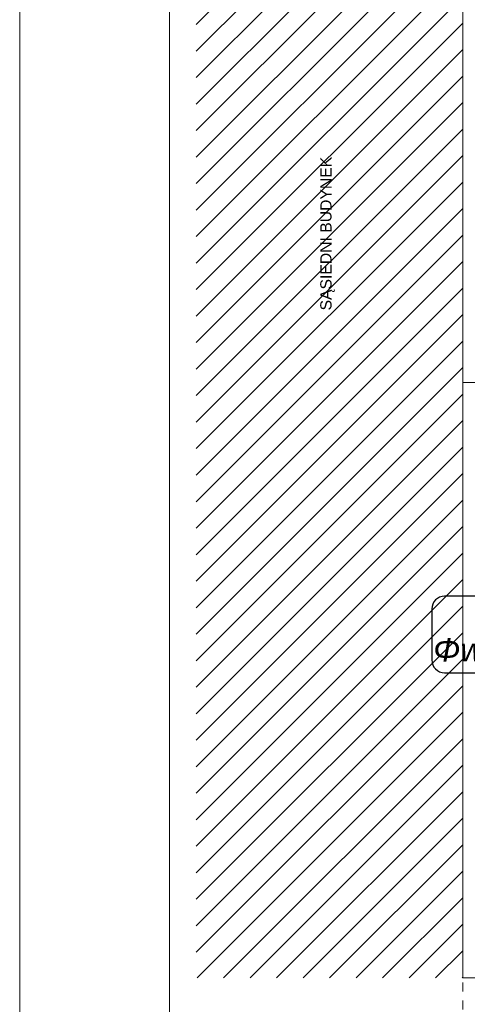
# Model space of a CAD drawing. Header units: millimetres. Extents: x 204754 to 495640, y -178579 to -98814.
# Tile 2 of 179: x 204754 to 210725, y -139715 to -126580. Entities that reach past the tile are written whole.
import ezdxf
from ezdxf.lldxf.tags import DXFTag

# ---------------------------------------------------------------- set-up
doc = ezdxf.new("R2010")
doc.units = ezdxf.units.MM
doc.header["$MEASUREMENT"] = 0
doc.linetypes.add('Przerywana', pattern=[240, 120, -120])
doc.layers.get('0').update_dxf_attribs({"color": 252, "lineweight": 5})
doc.layers.add('IS_Text_Konstrukcji', color=7, linetype='Continuous')
for name, color, linetype, lineweight in [('Nowe_! Tabelka_Nr_pióra__19', 252, 'Continuous', 5), ('Nowe_! Tabelka_Nr_pióra__7', 252, 'Continuous', 5), ('Nowe_810-G Ogólne_Nr_pióra__187', 252, 'Continuous', 5), ('Nowe_Nowe_220(1)-A Ściany zewnętrzne_Nr_pióra__23', 252, 'Continuous', 5), ('Nowe_Nowe_220(1)-A Ściany zewnętrzne_Nr_pióra__57', 252, 'Continuous', 5), ('Nowe_TABELKA_Nr_pióra__3', 252, 'Continuous', 5)]:
    doc.layers.add(name, color=color, linetype=linetype, lineweight=lineweight)
doc.styles.add('GENERATED_STYLE_1', font='arial.ttf')
tags = doc.linetypes.add('SOLID', pattern=[10, 10, 0]).pattern_tags.tags
tags[6:7] = [DXFTag(74, 4), DXFTag(75, 0), DXFTag(340, '0'), DXFTag(46, 0.0), DXFTag(50, 0.0), DXFTag(44, 0.0), DXFTag(45, 0.0)]
tags[4:5] = [DXFTag(74, 4), DXFTag(75, 0), DXFTag(340, '0'), DXFTag(46, 0.0), DXFTag(50, 0.0), DXFTag(44, 0.0), DXFTag(45, 0.0)]

# ---------------------------------------------------------------- blocks, each defined once
blk = doc.blocks.new('podkład 20251118')
at = {"layer": 'Nowe_! Tabelka_Nr_pióra__19', "color": 252, "linetype": 'Continuous', "lineweight": 5}
blk.add_line((204754, -146315), (204754, -116615), dxfattribs=at)
at = {"layer": 'Nowe_! Tabelka_Nr_pióra__7', "color": 252, "linetype": 'Continuous', "lineweight": 5}
blk.add_line((206754, -145815), (206754, -117115), dxfattribs=at)
at = {"layer": 'Nowe_810-G Ogólne_Nr_pióra__187', "color": 252, "linetype": 'Continuous', "lineweight": 5}
for p, q in [((207109, -126646), (210665, -123089)), ((207109, -126999), (210665, -123443)), ((207109, -127353), (210665, -123796)), ((207109, -127706), (210665, -124150)), ((207109, -128060), (210665, -124503)), ((207109, -128413), (210665, -124857)), ((207109, -128767), (210665, -125211)), ((207109, -129120), (210665, -125564)), ((207109, -129474), (210665, -125918)), ((207109, -129828), (210665, -126271)), ((207109, -130181), (210665, -126625)), ((207109, -130535), (210665, -126978)), ((207109, -130888), (210665, -127332)), ((207109, -131242), (210665, -127685)), ((207109, -131595), (210665, -128039)), ((207109, -131949), (210665, -128393)), ((207109, -132302), (210665, -128746)), ((207109, -132656), (210665, -129100)), ((207109, -133010), (210665, -129453)), ((207109, -133363), (210665, -129807)), ((207109, -133717), (210665, -130160)), ((207109, -134070), (210665, -130514)), ((207109, -134424), (210665, -130867)), ((207109, -134777), (210665, -131221)), ((207109, -135131), (210665, -131575)), ((207109, -135484), (210665, -131928)), ((207109, -135838), (210665, -132282)), ((207109, -136191), (210665, -132635)), ((207109, -136545), (210665, -132989)), ((207109, -136899), (210665, -133342)), ((207109, -137252), (210665, -133696)), ((207109, -137606), (210665, -134049)), ((207109, -137959), (210665, -134403)), ((207109, -138313), (210665, -134757)), ((207109, -138666), (210665, -135110)), ((207109, -139020), (210665, -135464)), ((207120, -139362), (210665, -135817)), ((207474, -139362), (210665, -136171)), ((207827, -139362), (210665, -136524)), ((208181, -139362), (210665, -136878)), ((208534, -139362), (210665, -137231)), ((208888, -139362), (210665, -137585)), ((209241, -139362), (210665, -137939)), ((209595, -139362), (210665, -138292)), ((209949, -139362), (210665, -138646)), ((210302, -139362), (210665, -138999)), ((210656, -139362), (210665, -139353))]:
    blk.add_line(p, q, dxfattribs=at)
at = {"layer": 'Nowe_Nowe_220(1)-A Ściany zewnętrzne_Nr_pióra__23', "color": 252, "linetype": 'Przerywana', "lineweight": 5}
blk.add_line((210665, -143625), (210665, -118317), dxfattribs=at)
at = {"layer": 'Nowe_Nowe_220(1)-A Ściany zewnętrzne_Nr_pióra__57', "color": 252, "linetype": 'Continuous', "lineweight": 5}
for p, q in [((210665, -123623), (210665, -131421)), ((210665, -131421), (211860, -131421)), ((210665, -131421), (210665, -139362)), ((210665, -139362), (212747, -139362))]:
    blk.add_line(p, q, dxfattribs=at)
at = {"layer": 'Nowe_TABELKA_Nr_pióra__3', "color": 252, "lineweight": 5, "style": 'GENERATED_STYLE_1'}
blk.add_text('SĄSIEDNI BUDYNEK', height=150, rotation=90, dxfattribs=at).set_placement((208914, -130458))

msp = doc.modelspace()

# ---------------------------------------------------------------- linework, layer by layer
at = {"layer": 'IS_Text_Konstrukcji', "linetype": 'SOLID', "ltscale": 10}
msp.add_lwpolyline([(210421, -135291), (213101, -135291, 0.414214), (213271, -135121), (213271, -134441, 0.414214), (213101, -134271), (210421, -134271, 0.414214), (210251, -134441), (210251, -135121, 0.414214), (210421, -135291)], format="xyb", dxfattribs=at)

# ---------------------------------------------------------------- block references
msp.add_blockref('podkład 20251118', (0, 0))

# ---------------------------------------------------------------- texts
at = {"layer": 'IS_Text_Konstrukcji', "linetype": 'SOLID', "ltscale": 10, "insert": (211761, -134831), "char_height": 309.6, "attachment_point": 2}
msp.add_mtext('{\\fArial|b0|i1|c0|p34;Φ\\fArial|b0|i1|c238|p34;wym: 2144 W}', dxfattribs=at)

doc.saveas('drawing.dxf')
